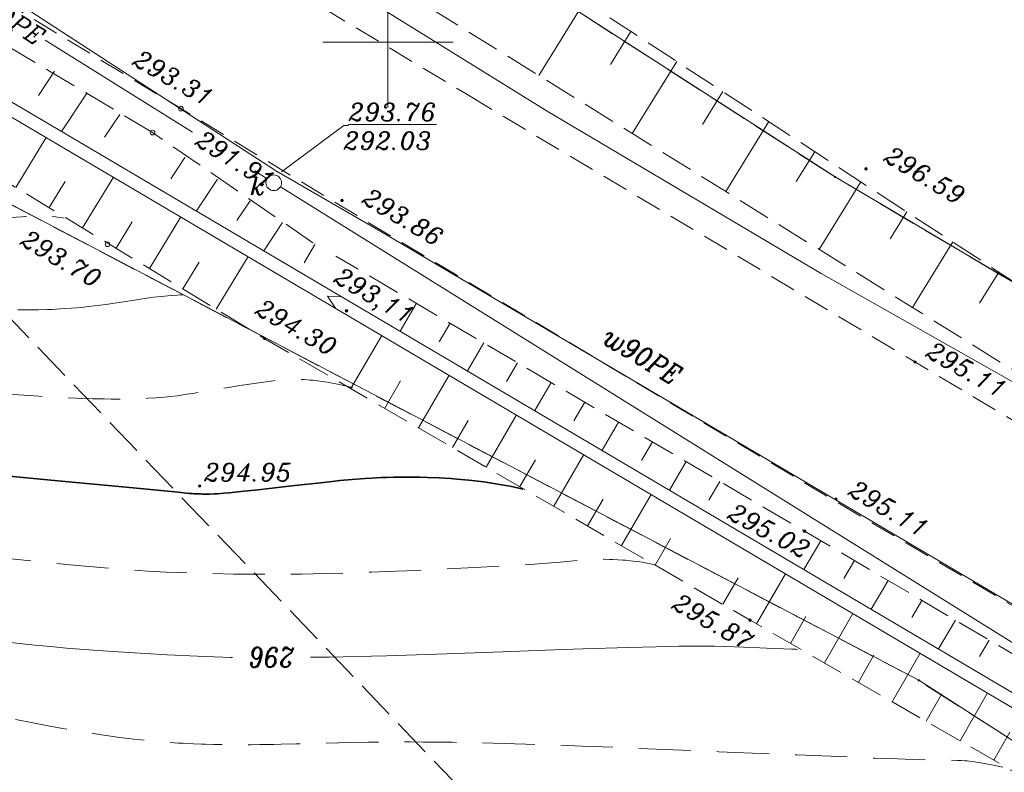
# Model space of a CAD drawing. Header units: metres. Extents: x 7477803 to 7478145, y 5500698 to 5500984.
# Tile 35 of 42: x 7477936 to 7477974, y 5500872 to 5500901. Entities that reach past the tile are written whole.
import ezdxf
from ezdxf.enums import TextEntityAlignment as Align

# ---------------------------------------------------------------- set-up
doc = ezdxf.new("R2010")
doc.units = ezdxf.units.M
doc.header["$MEASUREMENT"] = 0
for name, pattern in [('EGBK02', [2, 1.5, -0.5]), ('l217_500', [2, 1.5, -0.5]), ('l266_500', [1, 0.5, -0.5]), ('l424_500', [1.5, 1, -0.5]), ('l812_500', [3, 2, -1]), ('l823_500', [1.75, 1.25, -0.5])]:
    doc.linetypes.add(name, pattern=pattern)
for name, color, linetype, lineweight in [('203-Punkt załamania granicy działki nie stabilizowany', 7, 'Continuous', 13), ('eNN', 7, 'Continuous', 18), ('gr_dzialki', 7, 'Continuous', 18), ('gr_klasy', 7, 'l217_500', 18), ('jezdnia', 7, 'l424_500', 18), ('k', 7, 'Continuous', 18), ('k_elem_naziemne', 7, 'Continuous', 18), ('k_opis', 7, 'Continuous', 18), ('k_rzedne', 7, 'Continuous', 18), ('pkt_wys', 7, 'Continuous', 18), ('robocza49', 7, 'Continuous', 18), ('rowy', 7, 'l266_500', 18), ('skarp_wypel', 7, 'Continuous', 18), ('skarpa_gora', 7, 'l823_500', 18), ('w', 7, 'Continuous', 18), ('w_opis', 7, 'Continuous', 18), ('warst_ciagla', 7, 'Continuous', 13), ('warst_opis', 7, 'Continuous', 13), ('warst_pogrub', 7, 'Continuous', 35), ('warst_przeryw', 7, 'l812_500', 13)]:
    doc.layers.add(name, color=color, linetype=linetype, lineweight=lineweight)
doc.styles.add('Style-ITALIC_1250', font='ITALIC_1250.shx')

# ---------------------------------------------------------------- blocks, each defined once
blk = doc.blocks.new('203')
at = {"linetype": 'Continuous', "lineweight": 13}
h = blk.add_hatch(color=0, dxfattribs=at)
edge = h.paths.add_edge_path()
edge.add_arc((0, 0), 0.045, 0, 360)
blk = doc.blocks.new('506_5_1')
at = {"layer": 'k_elem_naziemne', "color": 24, "linetype": 'Continuous', "lineweight": 18}
blk.add_circle((0, 0), 0.3, dxfattribs=at)
blk = doc.blocks.new('801_3')
at = {"layer": 'pkt_wys', "linetype": 'Continuous', "lineweight": 18}
h = blk.add_hatch(color=8, dxfattribs=at)
edge = h.paths.add_edge_path()
edge.add_arc((0, 0), 0.045, 0, 360)
at = {"layer": 'pkt_wys', "color": 7, "linetype": 'Continuous', "lineweight": 18}
blk.add_circle((0, 0), 0.045, dxfattribs=at)
blk = doc.blocks.new('801_5')
at = {"layer": 'pkt_wys', "linetype": 'Continuous', "lineweight": 18}
h = blk.add_hatch(color=254, dxfattribs=at)
edge = h.paths.add_edge_path()
edge.add_arc((0, 0), 0.05, 0, 360)
at = {"layer": 'pkt_wys', "color": 7, "linetype": 'Continuous', "lineweight": 18}
blk.add_circle((0, 0), 0.05, dxfattribs=at)
blk = doc.blocks.new('801_5_4')
at = {"layer": 'pkt_wys', "linetype": 'Continuous', "lineweight": 18}
h = blk.add_hatch(color=7, dxfattribs=at)
edge = h.paths.add_edge_path()
edge.add_arc((0, 0), 0.05, 0, 360)
at = {"layer": 'pkt_wys', "color": 7, "linetype": 'Continuous', "lineweight": 18}
blk.add_circle((0, 0), 0.05, dxfattribs=at)

msp = doc.modelspace()

# ---------------------------------------------------------------- linework, layer by layer
at = {"layer": 'eNN', "color": 1, "linetype": 'Continuous', "lineweight": 18, "flags": 128}
msp.add_lwpolyline([(7478044.292, 5500829.332), (7478043.979, 5500830.08), (7478036.967, 5500842.126), (7478033.374, 5500847.92), (7478030.266, 5500851.792), (7478027.179, 5500855.154), (7478025.031, 5500856.9), (7478008.369, 5500866.572), (7477997.07, 5500873.297), (7477990.438, 5500877.31), (7477980.374, 5500883.358), (7477966.627, 5500891.122), (7477956.111, 5500897.36), (7477948.099, 5500902.324), (7477944.454, 5500904.573)], dxfattribs=at)
at = {"layer": 'gr_dzialki', "color": 96, "linetype": 'Continuous', "lineweight": 18, "flags": 128}
for points in [[(7477967.16, 5500894.83), (7477929.78, 5500918.89)], [(7477970.37, 5500875.52), (7477927.08, 5500898.2)], [(7477995.4, 5500878.14), (7477967.16, 5500894.83)], [(7477983.69, 5500866.96), (7477970.37, 5500875.52)]]:
    msp.add_lwpolyline(points, dxfattribs=at)
at = {"layer": 'gr_klasy', "color": 96, "linetype": 'EGBK02', "lineweight": 18, "flags": 128}
for points in [[(7477938.86, 5500913.04), (7477967.16, 5500894.83)], [(7477980.49, 5500842.45), (7477927.08, 5500898.2)], [(7477970.37, 5500875.52), (7477927.08, 5500898.2)], [(7477967.16, 5500894.83), (7477995.4, 5500878.14)], [(7477983.69, 5500866.96), (7477970.37, 5500875.52)]]:
    msp.add_lwpolyline(points, dxfattribs=at)
at = {"layer": 'jezdnia', "color": 7, "linetype": 'l424_500', "lineweight": 18, "flags": 128}
for points in [[(7477987.535, 5500870.412), (7477985.624, 5500871.53), (7477967.072, 5500882.45), (7477949.37, 5500893.011), (7477933.46, 5500902.673), (7477915.126, 5500915.133), (7477901.636, 5500924.498), (7477893.479, 5500930.51)], [(7477941.067, 5500905.192), (7477953.13, 5500897.937)], [(7477953.13, 5500897.937), (7477970.226, 5500887.733), (7477991.46, 5500875.087)]]:
    msp.add_lwpolyline(points, dxfattribs=at)
at = {"layer": 'k', "color": 24, "linetype": 'Continuous', "lineweight": 18}
for p, q in [((7477942.504, 5500896.548), (7477936.843, 5500900.076)), ((7477945.364, 5500894.765), (7477944.891, 5500895.06)), ((7477986.572, 5500869.11), (7477945.873, 5500894.448))]:
    msp.add_line(p, q, dxfattribs=at)
at = {"layer": 'k_rzedne', "color": 24, "linetype": 'Continuous', "lineweight": 18, "flags": 128}
msp.add_lwpolyline([(7477948.485, 5500896.8), (7477948.305, 5500896.8), (7477945.912, 5500895.027)], dxfattribs=at)
at = {"layer": 'pkt_wys', "color": 7, "linetype": 'Continuous', "lineweight": 18}
for centre in [(7477942.058, 5500897.451), (7477940.967, 5500896.535), (7477939.239, 5500892.249)]:
    msp.add_circle(centre, 0.09, dxfattribs=at)
at = {"layer": 'robocza49', "color": 7, "linetype": 'Continuous', "lineweight": 13}
for p, q in [((7477950, 5500897.5), (7477950, 5500902.5)), ((7477947.5, 5500900), (7477952.5, 5500900))]:
    msp.add_line(p, q, dxfattribs=at)
at = {"layer": 'rowy', "color": 7, "linetype": 'Continuous', "lineweight": 18, "flags": 128}
for points in [[(7477993.882, 5500863.302), (7477915.697, 5500909.43), (7477904.458, 5500915.769)], [(7477993.629, 5500862.871), (7477915.447, 5500908.997), (7477904.213, 5500915.334)], [(7477948.241, 5500890.23), (7477947.676, 5500890.256), (7477947.987, 5500889.799)]]:
    msp.add_lwpolyline(points, dxfattribs=at)
at = {"layer": 'skarp_wypel', "color": 7, "linetype": 'Continuous', "lineweight": 18}
for p, q in [((7477957.553, 5500901.57), (7477955.797, 5500898.721)), ((7477959.318, 5500900.416), (7477958.537, 5500899.148)), ((7477961.084, 5500899.262), (7477959.38, 5500896.497)), ((7477937.209, 5500898.89), (7477936.586, 5500897.951)), ((7477938.459, 5500898.061), (7477937.476, 5500896.581)), ((7477962.849, 5500898.108), (7477962.068, 5500896.841)), ((7477939.709, 5500897.231), (7477939.125, 5500896.353)), ((7477964.615, 5500896.954), (7477962.963, 5500894.273)), ((7477935.72, 5500894.431), (7477936.885, 5500896.349)), ((7477966.38, 5500895.8), (7477965.673, 5500894.652)), ((7477942.208, 5500895.572), (7477941.665, 5500894.754)), ((7477937.002, 5500893.653), (7477937.613, 5500894.658)), ((7477938.284, 5500892.874), (7477939.469, 5500894.825)), ((7477943.458, 5500894.743), (7477942.651, 5500893.528)), ((7477968.146, 5500894.646), (7477966.546, 5500892.05)), ((7477944.708, 5500893.913), (7477944.205, 5500893.156)), ((7477969.911, 5500893.492), (7477969.27, 5500892.451)), ((7477939.566, 5500892.096), (7477940.183, 5500893.112)), ((7477940.849, 5500891.317), (7477942.053, 5500893.3)), ((7477945.957, 5500893.084), (7477945.239, 5500892.001)), ((7477971.677, 5500892.338), (7477970.128, 5500889.826)), ((7477947.183, 5500892.212), (7477946.786, 5500891.536)), ((7477947.21, 5500892.259), (7477947.187, 5500892.22)), ((7477942.131, 5500890.539), (7477942.754, 5500891.565)), ((7477943.413, 5500889.76), (7477944.637, 5500891.776)), ((7477973.442, 5500891.184), (7477972.702, 5500889.983)), ((7477951.092, 5500889.983), (7477950.467, 5500888.917)), ((7477952.386, 5500889.224), (7477951.963, 5500888.503)), ((7477948.581, 5500886.712), (7477949.763, 5500888.751)), ((7477953.679, 5500888.465), (7477953.05, 5500887.392)), ((7477954.973, 5500887.706), (7477954.551, 5500886.986)), ((7477949.878, 5500885.96), (7477950.483, 5500887.003)), ((7477951.176, 5500885.207), (7477952.347, 5500887.227)), ((7477956.267, 5500886.947), (7477955.634, 5500885.868)), ((7477957.561, 5500886.188), (7477957.14, 5500885.47)), ((7477952.474, 5500884.455), (7477953.076, 5500885.493)), ((7477953.771, 5500883.702), (7477954.931, 5500885.702)), ((7477958.855, 5500885.429), (7477958.218, 5500884.343)), ((7477960.149, 5500884.67), (7477959.728, 5500883.953)), ((7477955.069, 5500882.95), (7477955.668, 5500883.983)), ((7477956.366, 5500882.197), (7477957.515, 5500884.178)), ((7477961.443, 5500883.911), (7477960.802, 5500882.819)), ((7477962.736, 5500883.152), (7477962.317, 5500882.437)), ((7477957.664, 5500881.445), (7477958.26, 5500882.473)), ((7477958.961, 5500880.692), (7477960.099, 5500882.653)), ((7477960.259, 5500879.94), (7477960.852, 5500880.963)), ((7477966.617, 5500880.874), (7477965.967, 5500879.772)), ((7477967.909, 5500880.112), (7477967.503, 5500879.423)), ((7477962.854, 5500878.435), (7477963.445, 5500879.453)), ((7477964.152, 5500877.683), (7477965.258, 5500879.609)), ((7477969.201, 5500879.35), (7477968.551, 5500878.247)), ((7477970.493, 5500878.588), (7477970.104, 5500877.928)), ((7477965.453, 5500876.936), (7477966.043, 5500877.964)), ((7477966.754, 5500876.189), (7477967.842, 5500878.085)), ((7477971.785, 5500877.826), (7477971.135, 5500876.723)), ((7477973.077, 5500877.064), (7477972.705, 5500876.433)), ((7477968.055, 5500875.443), (7477968.653, 5500876.485)), ((7477969.356, 5500874.696), (7477970.426, 5500876.56)), ((7477970.656, 5500873.949), (7477971.263, 5500875.005)), ((7477971.957, 5500873.202), (7477973.01, 5500875.036)), ((7477973.258, 5500872.455), (7477973.873, 5500873.525))]:
    msp.add_line(p, q, dxfattribs=at)
at = {"layer": 'skarpa_gora', "color": 7, "linetype": 'l823_500', "lineweight": 18}
msp.add_line((7477947.121, 5500892.308), (7477940.967, 5500896.535), dxfattribs=at)
at = {"layer": 'skarpa_gora', "color": 7, "linetype": 'l823_500', "lineweight": 18, "flags": 128}
for points in [[(7478007.879, 5500866.795), (7478009.357, 5500868.166), (7477985.351, 5500883.4), (7477939.898, 5500913.11), (7477944.561, 5500919.785), (7477954.951, 5500928.707), (7477971.014, 5500935.434), (7477981.218, 5500940.405), (7477991.643, 5500944.907), (7477994.866, 5500942.92), (7478002.778, 5500931.769), (7478021.266, 5500905.519), (7478029.289, 5500903.308), (7478032.779, 5500894.332), (7478047.773, 5500881.148)], [(7478007.879, 5500866.795), (7477984.093, 5500881.159), (7477934.83, 5500911.735), (7477933.524, 5500917.153), (7477941.313, 5500926.602), (7477947.253, 5500931.749), (7477948.257, 5500932.619)], [(7477940.967, 5500896.534), (7477905.932, 5500917.459)], [(7478019.361, 5500843.679), (7478014.009, 5500848.521), (7477985, 5500865.71), (7477963.897, 5500877.826), (7477945.275, 5500888.626), (7477927.783, 5500899.247), (7477912.023, 5500908.9), (7477901.238, 5500913.008)], [(7477986.568, 5500869.104), (7477965.993, 5500881.239), (7477948.007, 5500891.789)]]:
    msp.add_lwpolyline(points, dxfattribs=at)
at = {"layer": 'w', "color": 160, "linetype": 'Continuous', "lineweight": 18, "flags": 128}
for points in [[(7477933.012, 5500903.311), (7477945.728, 5500895.058), (7477949.726, 5500892.741)], [(7477987.395, 5500870.305), (7477983.982, 5500872.534), (7477949.726, 5500892.741)]]:
    msp.add_lwpolyline(points, dxfattribs=at)
at = {"layer": 'warst_ciagla', "color": 7, "linetype": 'Continuous', "lineweight": 13, "flags": 128}
for points in [[(7477935.797, 5500889.731), (7477935.978, 5500889.73), (7477936.216, 5500889.73), (7477936.333, 5500889.731), (7477936.595, 5500889.736), (7477936.936, 5500889.745), (7477937.104, 5500889.751), (7477937.433, 5500889.767), (7477937.86, 5500889.795), (7477938.068, 5500889.812), (7477938.221, 5500889.826), (7477938.423, 5500889.847), (7477938.522, 5500889.857), (7477938.743, 5500889.884), (7477939.173, 5500889.942), (7477940.441, 5500890.136), (7477940.825, 5500890.19), (7477941.015, 5500890.214), (7477941.294, 5500890.247), (7477941.557, 5500890.273), (7477941.682, 5500890.284), (7477941.912, 5500890.299), (7477942.016, 5500890.303), (7477942.156, 5500890.305)], [(7477935.4, 5500876.985), (7477936.097, 5500876.91), (7477936.465, 5500876.872), (7477937.046, 5500876.815), (7477937.669, 5500876.758), (7477937.999, 5500876.73), (7477938.696, 5500876.675), (7477939.067, 5500876.648), (7477939.652, 5500876.608), (7477940.27, 5500876.57), (7477940.692, 5500876.546), (7477941.534, 5500876.501), (7477942.696, 5500876.446), (7477943.329, 5500876.419), (7477943.66, 5500876.406), (7477943.956, 5500876.397), (7477944.033, 5500876.396)], [(7477947.033, 5500876.407), (7477947.764, 5500876.414), (7477948.282, 5500876.422), (7477949.376, 5500876.446), (7477949.944, 5500876.461), (7477951.097, 5500876.497), (7477952.247, 5500876.536), (7477954.402, 5500876.615), (7477956.394, 5500876.687), (7477957.482, 5500876.724), (7477959.234, 5500876.779), (7477960.288, 5500876.807), (7477960.694, 5500876.817), (7477961.176, 5500876.826), (7477961.391, 5500876.829), (7477961.814, 5500876.834), (7477962.296, 5500876.833), (7477962.539, 5500876.829), (7477962.921, 5500876.816), (7477963.649, 5500876.786), (7477964.271, 5500876.76), (7477964.786, 5500876.739), (7477965.187, 5500876.724), (7477965.486, 5500876.718), (7477965.6, 5500876.715), (7477965.651, 5500876.71), (7477965.696, 5500876.702), (7477965.716, 5500876.695)]]:
    msp.add_lwpolyline(points, dxfattribs=at)
at = {"layer": 'warst_pogrub', "color": 7, "linetype": 'Continuous', "lineweight": 35, "flags": 128}
msp.add_lwpolyline([(7477955.184, 5500882.857), (7477955.023, 5500882.894), (7477954.696, 5500882.963), (7477954.361, 5500883.025), (7477954.136, 5500883.063), (7477953.985, 5500883.086), (7477953.68, 5500883.13), (7477953.336, 5500883.172), (7477953.106, 5500883.197), (7477952.952, 5500883.212), (7477952.646, 5500883.239), (7477952.417, 5500883.257), (7477951.964, 5500883.285), (7477951.519, 5500883.304), (7477951.229, 5500883.312), (7477951.039, 5500883.315), (7477950.668, 5500883.317), (7477950.218, 5500883.312), (7477949.93, 5500883.304), (7477949.744, 5500883.297), (7477949.383, 5500883.279), (7477949.122, 5500883.263), (7477948.952, 5500883.251), (7477948.624, 5500883.224), (7477948.156, 5500883.18), (7477947.859, 5500883.149), (7477947.297, 5500883.086), (7477946.434, 5500882.988), (7477945.447, 5500882.879), (7477945.024, 5500882.833), (7477944.477, 5500882.775), (7477943.911, 5500882.718), (7477943.699, 5500882.699), (7477943.462, 5500882.68), (7477943.345, 5500882.673), (7477943.167, 5500882.667), (7477943.047, 5500882.666), (7477942.891, 5500882.666), (7477942.815, 5500882.668), (7477942.703, 5500882.671), (7477942.559, 5500882.679), (7477942.489, 5500882.684), (7477942.377, 5500882.693), (7477941.947, 5500882.735), (7477940.218, 5500882.9), (7477937.06, 5500883.2), (7477935.215, 5500883.373)], dxfattribs=at)
at = {"layer": 'warst_przeryw', "color": 7, "linetype": 'l812_500', "lineweight": 13, "flags": 128}
for points in [[(7477863.718, 5500900.784), (7477864.101, 5500900.624), (7477864.336, 5500900.529), (7477864.761, 5500900.36), (7477864.955, 5500900.285), (7477865.31, 5500900.153), (7477865.633, 5500900.037), (7477865.836, 5500899.967), (7477866.227, 5500899.836), (7477866.886, 5500899.62), (7477867.339, 5500899.474), (7477868.313, 5500899.165), (7477869.396, 5500898.829), (7477869.957, 5500898.656), (7477870.787, 5500898.405), (7477871.574, 5500898.171), (7477871.908, 5500898.074), (7477872.337, 5500897.95), (7477872.544, 5500897.891), (7477872.996, 5500897.765), (7477873.63, 5500897.593), (7477873.896, 5500897.522), (7477874.235, 5500897.435), (7477874.398, 5500897.394), (7477874.747, 5500897.309), (7477875.077, 5500897.231), (7477875.506, 5500897.13), (7477875.726, 5500897.077), (7477876.074, 5500896.987), (7477876.261, 5500896.935), (7477876.457, 5500896.879), (7477876.736, 5500896.796), (7477876.882, 5500896.751), (7477877.189, 5500896.655), (7477877.627, 5500896.511), (7477877.859, 5500896.434), (7477878.41, 5500896.244), (7477878.702, 5500896.141), (7477879.107, 5500895.996), (7477879.317, 5500895.92), (7477879.75, 5500895.761), (7477880.357, 5500895.535), (7477880.673, 5500895.416), (7477881.414, 5500895.133), (7477882.593, 5500894.675), (7477883.395, 5500894.36), (7477884.938, 5500893.751), (7477887.644, 5500892.684), (7477888.29, 5500892.431), (7477888.952, 5500892.173), (7477889.197, 5500892.079), (7477889.371, 5500892.013), (7477889.446, 5500891.987), (7477889.552, 5500891.953), (7477889.656, 5500891.925), (7477889.709, 5500891.914), (7477889.794, 5500891.899), (7477889.856, 5500891.89), (7477889.993, 5500891.874), (7477890.113, 5500891.863), (7477890.297, 5500891.851), (7477890.399, 5500891.846), (7477890.623, 5500891.837), (7477890.963, 5500891.827), (7477891.151, 5500891.824), (7477891.618, 5500891.819), (7477891.874, 5500891.819), (7477892.239, 5500891.82), (7477892.431, 5500891.821), (7477892.837, 5500891.825), (7477893.419, 5500891.833), (7477893.728, 5500891.838), (7477894.467, 5500891.853), (7477895.537, 5500891.88), (7477896.096, 5500891.896), (7477896.945, 5500891.922), (7477898.2, 5500891.966), (7477899.376, 5500892.015), (7477899.869, 5500892.038), (7477900.499, 5500892.07), (7477900.802, 5500892.086), (7477901.455, 5500892.124), (7477901.766, 5500892.144), (7477902.165, 5500892.171), (7477902.358, 5500892.185), (7477902.73, 5500892.213), (7477903.198, 5500892.252), (7477903.421, 5500892.272), (7477903.891, 5500892.318), (7477904.112, 5500892.342), (7477904.531, 5500892.39), (7477905.334, 5500892.483), (7477905.751, 5500892.526), (7477905.969, 5500892.546), (7477906.273, 5500892.571), (7477906.43, 5500892.583), (7477906.755, 5500892.605), (7477907.209, 5500892.631), (7477907.445, 5500892.643), (7477907.999, 5500892.666), (7477908.288, 5500892.676), (7477908.685, 5500892.688), (7477908.888, 5500892.693), (7477909.306, 5500892.701), (7477909.884, 5500892.71), (7477910.183, 5500892.713), (7477910.877, 5500892.716), (7477911.969, 5500892.713), (7477912.712, 5500892.707), (7477914.176, 5500892.69), (7477915.206, 5500892.676), (7477916.471, 5500892.655), (7477917.058, 5500892.644), (7477917.879, 5500892.628), (7477918.867, 5500892.605), (7477919.314, 5500892.593), (7477920.126, 5500892.57), (7477920.503, 5500892.562), (7477920.872, 5500892.558), (7477921.055, 5500892.558), (7477921.239, 5500892.56), (7477921.484, 5500892.564), (7477921.607, 5500892.568), (7477921.854, 5500892.576), (7477922.184, 5500892.593), (7477922.35, 5500892.603), (7477922.724, 5500892.63), (7477922.911, 5500892.646), (7477923.162, 5500892.669), (7477923.288, 5500892.682), (7477923.541, 5500892.71), (7477923.878, 5500892.752), (7477924.048, 5500892.774), (7477924.43, 5500892.83), (7477925.008, 5500892.924), (7477925.525, 5500893.01), (7477925.785, 5500893.052), (7477926.177, 5500893.11), (7477926.374, 5500893.136), (7477926.638, 5500893.168), (7477926.77, 5500893.182), (7477927.035, 5500893.208), (7477927.391, 5500893.237), (7477927.569, 5500893.249), (7477927.972, 5500893.27), (7477928.175, 5500893.277), (7477928.446, 5500893.284), (7477928.582, 5500893.285), (7477928.855, 5500893.286), (7477929.22, 5500893.282), (7477929.403, 5500893.277), (7477929.818, 5500893.26), (7477930.026, 5500893.249), (7477930.442, 5500893.221), (7477931.265, 5500893.159), (7477931.666, 5500893.131), (7477931.862, 5500893.119), (7477932.118, 5500893.106), (7477932.244, 5500893.1), (7477932.493, 5500893.091), (7477932.817, 5500893.083), (7477932.975, 5500893.082), (7477933.323, 5500893.082), (7477933.492, 5500893.085), (7477933.713, 5500893.091), (7477933.822, 5500893.095), (7477934.035, 5500893.105), (7477934.312, 5500893.123), (7477934.446, 5500893.134), (7477934.741, 5500893.164), (7477934.884, 5500893.181), (7477935.166, 5500893.218), (7477935.546, 5500893.267), (7477935.745, 5500893.288), (7477935.952, 5500893.307), (7477936.06, 5500893.314), (7477936.26, 5500893.324), (7477936.362, 5500893.327), (7477936.518, 5500893.33), (7477936.754, 5500893.328), (7477936.987, 5500893.318), (7477937.101, 5500893.31), (7477937.25, 5500893.296), (7477937.321, 5500893.288), (7477937.426, 5500893.273), (7477937.574, 5500893.246)], [(7477948.645, 5500886.742), (7477948.437, 5500886.799), (7477948.295, 5500886.834), (7477948.199, 5500886.856), (7477948.007, 5500886.897), (7477947.862, 5500886.925), (7477947.766, 5500886.942), (7477947.575, 5500886.973), (7477947.296, 5500887.011), (7477947.117, 5500887.03), (7477947.001, 5500887.041), (7477946.782, 5500887.057), (7477946.612, 5500887.065), (7477946.504, 5500887.068), (7477946.304, 5500887.067), (7477946.209, 5500887.064), (7477946.029, 5500887.054), (7477945.858, 5500887.039), (7477945.747, 5500887.027), (7477945.525, 5500886.999), (7477945.141, 5500886.948), (7477944.6, 5500886.87), (7477944.318, 5500886.827), (7477943.88, 5500886.758), (7477943.269, 5500886.658), (7477942.951, 5500886.604), (7477942.513, 5500886.529), (7477942.283, 5500886.492), (7477941.919, 5500886.44), (7477941.661, 5500886.408), (7477941.526, 5500886.394), (7477941.317, 5500886.374), (7477941.097, 5500886.357), (7477940.789, 5500886.338), (7477940.628, 5500886.33), (7477940.293, 5500886.319), (7477939.818, 5500886.311), (7477939.569, 5500886.31), (7477939.377, 5500886.311), (7477939.115, 5500886.313), (7477938.98, 5500886.316), (7477938.671, 5500886.322), (7477938.242, 5500886.336), (7477938.021, 5500886.344), (7477937.566, 5500886.365), (7477936.932, 5500886.399), (7477936.603, 5500886.42), (7477935.834, 5500886.473), (7477935.434, 5500886.504), (7477934.616, 5500886.572), (7477932.968, 5500886.714), (7477932.178, 5500886.78), (7477931.799, 5500886.811), (7477931.314, 5500886.847), (7477931.079, 5500886.864), (7477930.627, 5500886.894), (7477930.057, 5500886.928), (7477929.787, 5500886.943), (7477929.214, 5500886.968), (7477928.946, 5500886.978), (7477928.608, 5500886.987), (7477928.447, 5500886.99), (7477928.142, 5500886.993), (7477927.769, 5500886.99), (7477927.597, 5500886.986), (7477927.474, 5500886.982), (7477927.319, 5500886.975), (7477927.245, 5500886.97), (7477927.087, 5500886.959), (7477926.794, 5500886.931), (7477926.21, 5500886.867), (7477925.987, 5500886.847), (7477925.865, 5500886.837), (7477925.669, 5500886.825), (7477925.379, 5500886.81), (7477925.223, 5500886.803), (7477924.887, 5500886.793), (7477924.39, 5500886.782), (7477924.12, 5500886.779), (7477923.463, 5500886.776), (7477923.108, 5500886.777), (7477922.608, 5500886.78), (7477922.346, 5500886.783), (7477921.798, 5500886.791), (7477921.02, 5500886.805), (7477920.609, 5500886.814), (7477919.636, 5500886.838), (7477918.049, 5500886.885), (7477915.755, 5500886.958), (7477914.556, 5500886.995), (7477912.721, 5500887.047), (7477911.891, 5500887.069), (7477910.772, 5500887.096), (7477910.207, 5500887.11), (7477908.922, 5500887.138), (7477906.959, 5500887.176), (7477906.073, 5500887.191), (7477904.879, 5500887.21), (7477904.276, 5500887.219), (7477902.906, 5500887.238), (7477901.054, 5500887.262), (7477900.122, 5500887.277), (7477899.188, 5500887.296), (7477898.722, 5500887.307), (7477897.792, 5500887.336), (7477897.329, 5500887.353), (7477896.637, 5500887.383), (7477895.95, 5500887.419), (7477895.646, 5500887.437), (7477895.242, 5500887.463), (7477895.041, 5500887.476), (7477894.59, 5500887.509), (7477894.29, 5500887.532), (7477893.892, 5500887.565), (7477893.693, 5500887.582), (7477893.298, 5500887.618), (7477892.772, 5500887.669), (7477892.511, 5500887.696), (7477891.926, 5500887.76), (7477891.489, 5500887.811), (7477890.91, 5500887.883), (7477890.622, 5500887.92), (7477889.977, 5500888.01), (7477889.692, 5500888.051), (7477889.313, 5500888.109), (7477889.125, 5500888.138), (7477888.702, 5500888.206), (7477888.421, 5500888.253), (7477888.048, 5500888.317), (7477887.862, 5500888.35), (7477887.491, 5500888.417), (7477887, 5500888.511), (7477886.755, 5500888.558), (7477886.207, 5500888.67), (7477885.799, 5500888.756), (7477885.258, 5500888.876), (7477884.989, 5500888.937), (7477884.386, 5500889.079), (7477883.987, 5500889.177), (7477883.722, 5500889.244), (7477883.195, 5500889.38), (7477882.802, 5500889.484), (7477882.021, 5500889.698), (7477881.248, 5500889.919), (7477880.736, 5500890.068), (7477880.396, 5500890.169), (7477879.721, 5500890.372), (7477878.715, 5500890.683), (7477878.21, 5500890.842), (7477877.445, 5500891.087), (7477876.664, 5500891.344), (7477876.265, 5500891.477), (7477875.444, 5500891.755), (7477875.021, 5500891.901), (7477874.368, 5500892.129), (7477873.548, 5500892.42), (7477873.098, 5500892.584), (7477872.345, 5500892.864), (7477871.467, 5500893.2), (7477870.969, 5500893.394), (7477869.836, 5500893.842), (7477869.192, 5500894.101), (7477868.115, 5500894.537), (7477866.451, 5500895.22), (7477865.512, 5500895.608), (7477863.955, 5500896.255), (7477861.261, 5500897.385)], [(7477960.246, 5500879.953), (7477960.022, 5500880.002), (7477959.871, 5500880.03), (7477959.77, 5500880.048), (7477959.568, 5500880.078), (7477959.417, 5500880.097), (7477959.316, 5500880.108), (7477959.117, 5500880.127), (7477959.018, 5500880.135), (7477958.823, 5500880.147), (7477958.633, 5500880.156), (7477958.509, 5500880.159), (7477958.271, 5500880.162), (7477958.079, 5500880.159), (7477957.956, 5500880.156), (7477957.716, 5500880.145), (7477957.363, 5500880.121), (7477956.615, 5500880.055), (7477955.952, 5500880.002), (7477955.624, 5500879.978), (7477955.155, 5500879.947), (7477954.906, 5500879.931), (7477954.315, 5500879.896), (7477953.342, 5500879.843), (7477951.883, 5500879.772), (7477951.085, 5500879.736), (7477949.955, 5500879.689), (7477949.369, 5500879.667), (7477948.475, 5500879.638), (7477947.575, 5500879.613), (7477947.128, 5500879.604), (7477946.683, 5500879.596), (7477946.096, 5500879.59), (7477945.805, 5500879.588), (7477945.227, 5500879.587), (7477944.466, 5500879.591), (7477944.09, 5500879.595), (7477943.254, 5500879.612), (7477942.842, 5500879.623), (7477942.297, 5500879.641), (7477942.027, 5500879.652), (7477941.492, 5500879.675), (7477940.788, 5500879.713), (7477940.44, 5500879.734), (7477940.181, 5500879.751), (7477939.838, 5500879.775), (7477939.668, 5500879.788), (7477939.287, 5500879.817), (7477938.538, 5500879.882), (7477937.807, 5500879.951), (7477936.415, 5500880.093), (7477933.679, 5500880.373), (7477931.507, 5500880.589), (7477930.368, 5500880.697), (7477929.883, 5500880.741), (7477929.451, 5500880.777), (7477928.955, 5500880.815), (7477928.742, 5500880.829), (7477928.465, 5500880.845), (7477928.359, 5500880.849), (7477928.233, 5500880.853), (7477928.177, 5500880.854), (7477928.067, 5500880.854), (7477927.941, 5500880.848), (7477927.731, 5500880.83), (7477927.595, 5500880.822), (7477927.36, 5500880.817), (7477927.221, 5500880.817), (7477926.983, 5500880.818), (7477926.614, 5500880.825), (7477926.407, 5500880.83), (7477925.935, 5500880.846), (7477925.652, 5500880.859), (7477925.14, 5500880.89), (7477924.5, 5500880.938), (7477924.173, 5500880.964), (7477923.695, 5500881.005), (7477923.439, 5500881.028), (7477922.819, 5500881.084), (7477921.778, 5500881.183), (7477920.181, 5500881.342), (7477919.294, 5500881.433), (7477916.335, 5500881.74), (7477914.767, 5500881.898), (7477913.193, 5500882.05), (7477912.494, 5500882.115), (7477911.563, 5500882.2), (7477911.097, 5500882.241), (7477910.05, 5500882.331), (7477908.48, 5500882.459), (7477907.783, 5500882.514), (7477906.854, 5500882.584), (7477906.389, 5500882.618), (7477905.345, 5500882.692), (7477903.786, 5500882.797), (7477902.765, 5500882.862), (7477900.823, 5500882.979), (7477899.488, 5500883.056), (7477897.888, 5500883.141), (7477897.165, 5500883.178), (7477896.176, 5500883.223), (7477895.773, 5500883.24), (7477895.272, 5500883.26), (7477895.036, 5500883.268), (7477894.543, 5500883.284), (7477893.893, 5500883.3), (7477893.145, 5500883.32), (7477892.799, 5500883.334), (7477892.628, 5500883.343), (7477892.403, 5500883.357), (7477892.291, 5500883.365), (7477892.068, 5500883.383), (7477891.775, 5500883.411), (7477891.63, 5500883.427), (7477891.306, 5500883.467), (7477891.146, 5500883.489), (7477890.935, 5500883.521), (7477890.83, 5500883.538), (7477890.621, 5500883.574), (7477890.347, 5500883.625), (7477890.211, 5500883.653), (7477889.909, 5500883.719), (7477889.759, 5500883.755), (7477889.456, 5500883.831), (7477889.138, 5500883.916), (7477888.4, 5500884.122), (7477885.959, 5500884.804), (7477882.381, 5500885.797), (7477878.053, 5500886.996), (7477876.745, 5500887.36), (7477875.208, 5500887.791), (7477874.527, 5500887.982), (7477873.617, 5500888.24), (7477872.609, 5500888.528), (7477872.193, 5500888.649), (7477871.721, 5500888.789), (7477871.508, 5500888.854), (7477871.198, 5500888.952), (7477870.881, 5500889.058), (7477870.712, 5500889.116), (7477870.208, 5500889.298), (7477869.917, 5500889.406), (7477869.419, 5500889.595), (7477868.505, 5500889.953), (7477867.808, 5500890.231), (7477867.348, 5500890.418), (7477866.429, 5500890.796), (7477864.321, 5500891.672), (7477861.017, 5500893.055), (7477858.804, 5500893.986)], [(7477973.602, 5500872.19), (7477973.241, 5500872.267), (7477973.029, 5500872.309), (7477972.899, 5500872.332), (7477972.662, 5500872.372), (7477972.504, 5500872.395), (7477972.407, 5500872.407), (7477972.229, 5500872.426), (7477972.148, 5500872.433), (7477971.996, 5500872.443), (7477971.857, 5500872.448), (7477971.597, 5500872.452), (7477971.151, 5500872.459), (7477970.837, 5500872.466), (7477970.148, 5500872.486), (7477969.563, 5500872.505), (7477968.686, 5500872.536), (7477968.206, 5500872.555), (7477965.711, 5500872.657), (7477962.695, 5500872.782), (7477959.167, 5500872.927), (7477957.449, 5500872.997), (7477956.578, 5500873.03), (7477955.289, 5500873.074), (7477954.044, 5500873.11), (7477953.507, 5500873.122), (7477952.808, 5500873.136), (7477952.464, 5500873.141), (7477951.708, 5500873.15), (7477951.339, 5500873.153), (7477950.855, 5500873.155), (7477950.617, 5500873.156), (7477950.148, 5500873.155), (7477949.539, 5500873.151), (7477949.242, 5500873.148), (7477948.588, 5500873.137), (7477947.649, 5500873.114), (7477946.467, 5500873.079), (7477945.903, 5500873.065), (7477945.627, 5500873.059), (7477945.265, 5500873.054), (7477945.086, 5500873.052), (7477944.735, 5500873.049), (7477944.276, 5500873.049), (7477944.052, 5500873.05), (7477943.558, 5500873.056), (7477943.317, 5500873.061), (7477943.002, 5500873.069), (7477942.847, 5500873.074), (7477942.542, 5500873.085), (7477942.146, 5500873.104), (7477941.953, 5500873.114), (7477941.529, 5500873.141), (7477941.12, 5500873.173), (7477940.918, 5500873.191), (7477940.517, 5500873.231), (7477940.246, 5500873.261), (7477940.063, 5500873.283), (7477939.688, 5500873.331), (7477939.469, 5500873.361), (7477939.169, 5500873.404), (7477939.015, 5500873.427), (7477938.7, 5500873.475), (7477938.264, 5500873.545), (7477938.04, 5500873.583), (7477937.518, 5500873.673), (7477936.694, 5500873.823), (7477936.311, 5500873.895), (7477935.785, 5500873.998), (7477935.516, 5500874.051), (7477934.893, 5500874.177), (7477933.922, 5500874.38), (7477932.605, 5500874.659), (7477931.96, 5500874.795), (7477931.032, 5500874.988), (7477929.87, 5500875.221), (7477929.321, 5500875.328), (7477928.54, 5500875.475), (7477928.209, 5500875.536), (7477927.782, 5500875.613), (7477927.575, 5500875.649), (7477927.125, 5500875.726), (7477926.484, 5500875.829), (7477926.06, 5500875.894), (7477925.771, 5500875.936), (7477925.158, 5500876.022), (7477924.386, 5500876.123), (7477923.212, 5500876.27), (7477922.562, 5500876.349), (7477921.51, 5500876.472), (7477919.961, 5500876.647), (7477919.125, 5500876.74), (7477917.337, 5500876.932), (7477916.402, 5500877.03), (7477914.97, 5500877.175), (7477913.523, 5500877.314), (7477912.876, 5500877.373), (7477912.011, 5500877.451), (7477911.577, 5500877.489), (7477910.598, 5500877.572), (7477909.12, 5500877.692), (7477908.46, 5500877.743), (7477907.577, 5500877.809), (7477907.134, 5500877.842), (7477906.134, 5500877.912), (7477904.632, 5500878.013), (7477902.67, 5500878.142), (7477901.73, 5500878.206), (7477900.391, 5500878.304), (7477899.825, 5500878.348), (7477899.099, 5500878.407), (7477898.747, 5500878.436), (7477897.985, 5500878.504), (7477897.619, 5500878.538), (7477897.146, 5500878.583), (7477896.917, 5500878.606), (7477896.471, 5500878.653), (7477895.904, 5500878.715), (7477895.633, 5500878.746), (7477895.051, 5500878.817), (7477894.775, 5500878.852), (7477894.251, 5500878.924), (7477893.762, 5500878.996), (7477893.453, 5500879.044), (7477892.871, 5500879.138), (7477892.268, 5500879.243), (7477892.017, 5500879.288), (7477891.698, 5500879.348), (7477891.546, 5500879.378), (7477891.22, 5500879.443), (7477890.774, 5500879.54), (7477890.592, 5500879.582), (7477890.367, 5500879.637), (7477890.261, 5500879.664), (7477890.039, 5500879.725), (7477889.937, 5500879.755), (7477889.738, 5500879.816), (7477889.283, 5500879.963), (7477888.982, 5500880.058), (7477888.386, 5500880.238), (7477888.064, 5500880.334), (7477887.578, 5500880.476), (7477887.312, 5500880.553), (7477886.655, 5500880.742), (7477885.52, 5500881.065), (7477883.727, 5500881.57), (7477882.711, 5500881.853), (7477877.6, 5500883.274), (7477875.988, 5500883.724), (7477874.028, 5500884.276), (7477873.129, 5500884.531), (7477871.881, 5500884.888), (7477870.406, 5500885.316), (7477869.75, 5500885.509), (7477868.952, 5500885.747), (7477868.579, 5500885.86), (7477868.04, 5500886.027), (7477867.511, 5500886.195), (7477867.247, 5500886.281), (7477866.77, 5500886.44), (7477866.526, 5500886.523), (7477866.147, 5500886.654), (7477865.546, 5500886.867), (7477864.89, 5500887.106), (7477864.538, 5500887.237), (7477864.086, 5500887.407), (7477863.833, 5500887.504), (7477863.397, 5500887.674), (7477862.573, 5500888.002), (7477861.471, 5500888.451), (7477860.791, 5500888.731), (7477859.121, 5500889.424), (7477858.11, 5500889.847), (7477856.347, 5500890.587)]]:
    msp.add_lwpolyline(points, dxfattribs=at)

# ---------------------------------------------------------------- block references
at = {"layer": '203-Punkt załamania granicy działki nie stabilizowany', "color": 7, "linetype": 'Continuous', "lineweight": 18}
for p in [(7477967.16, 5500894.83), (7477970.37, 5500875.52)]:
    msp.add_blockref('203', p, dxfattribs=at)
at = {"layer": 'k_elem_naziemne', "color": 24, "linetype": 'Continuous', "lineweight": 18, "rotation": 0.06261750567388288}
msp.add_blockref('506_5_1', (7477945.618, 5500894.607), dxfattribs=at)
at = {"layer": 'pkt_wys', "color": 7, "linetype": 'Continuous', "lineweight": 18, "rotation": 0.06261750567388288}
for name, p in [('801_5', (7477968.348, 5500895.141)), ('801_5', (7477948.239, 5500893.929)), ('801_5_4', (7477948.414, 5500889.7)), ('801_3', (7477945.275, 5500888.626)), ('801_3', (7477970.226, 5500887.733)), ('801_3', (7477942.771, 5500882.973)), ('801_3', (7477967.192, 5500882.48)), ('801_5', (7477965.993, 5500881.239)), ('801_5', (7477963.897, 5500877.826))]:
    msp.add_blockref(name, p, dxfattribs=at)

# ---------------------------------------------------------------- texts
at = {"layer": 'k_elem_naziemne', "color": 24, "linetype": 'Continuous', "lineweight": 18, "style": 'Style-ITALIC_1250'}
msp.add_text('k', height=0.68, rotation=0.0626, dxfattribs=at).set_placement((7477944.712, 5500894.139))
at = {"layer": 'k_opis', "color": 24, "linetype": 'Continuous', "lineweight": 18, "style": 'Style-ITALIC_1250'}
msp.add_text('ks200PE', height=0.68, rotation=327.424, dxfattribs=at).set_placement((7477933.153, 5500902.405), align=Align.MIDDLE_LEFT)
at = {"layer": 'k_rzedne', "color": 24, "linetype": 'Continuous', "lineweight": 18, "style": 'Style-ITALIC_1250'}
for s, rotation, p in [('%%u293.76%%U', 0.0626, (7477948.485, 5500896.98)), ('291.91', 328.0644, (7477942.548, 5500896.095)), ('292.03', 0.0626, (7477948.296, 5500895.88))]:
    msp.add_text(s, height=0.68, rotation=rotation, dxfattribs=at).set_placement(p)
at = {"layer": 'pkt_wys', "color": 7, "linetype": 'Continuous', "lineweight": 18, "style": 'Style-ITALIC_1250'}
for s, rotation, p in [('293.31', 330.1735, (7477940.153, 5500899.165)), ('296.59', 329.0416, (7477968.98, 5500895.475)), ('293.86', 329.2581, (7477948.956, 5500893.869)), ('293.70', 329.4248, (7477935.836, 5500892.267)), ('293,11', 330.0176, (7477947.868, 5500890.826)), ('294.30', 330.3177, (7477944.851, 5500889.603)), ('295.11', 330.2485, (7477970.591, 5500887.97)), ('294.95', 0.0626, (7477942.94, 5500883.158)), ('295.11', 329.5737, (7477967.613, 5500882.66)), ('295.02', 331.9266, (7477962.978, 5500881.752)), ('295.87', 330.2485, (7477960.848, 5500878.308))]:
    msp.add_text(s, height=0.68, rotation=rotation, dxfattribs=at).set_placement(p)
at = {"layer": 'w_opis', "color": 160, "linetype": 'Continuous', "lineweight": 18, "style": 'Style-ITALIC_1250', "width": 0.866667}
msp.add_text('w90PE', height=0.75, rotation=329.1145, dxfattribs=at).set_placement((7477958.182, 5500888.484))
at = {"layer": 'warst_opis', "color": 7, "linetype": 'Continuous', "lineweight": 13, "style": 'Style-ITALIC_1250', "width": 0.866667}
msp.add_text('296', height=0.75, rotation=180.2155, dxfattribs=at).set_placement((7477945.533, 5500876.402), align=Align.MIDDLE_CENTER)

doc.saveas('drawing.dxf')
